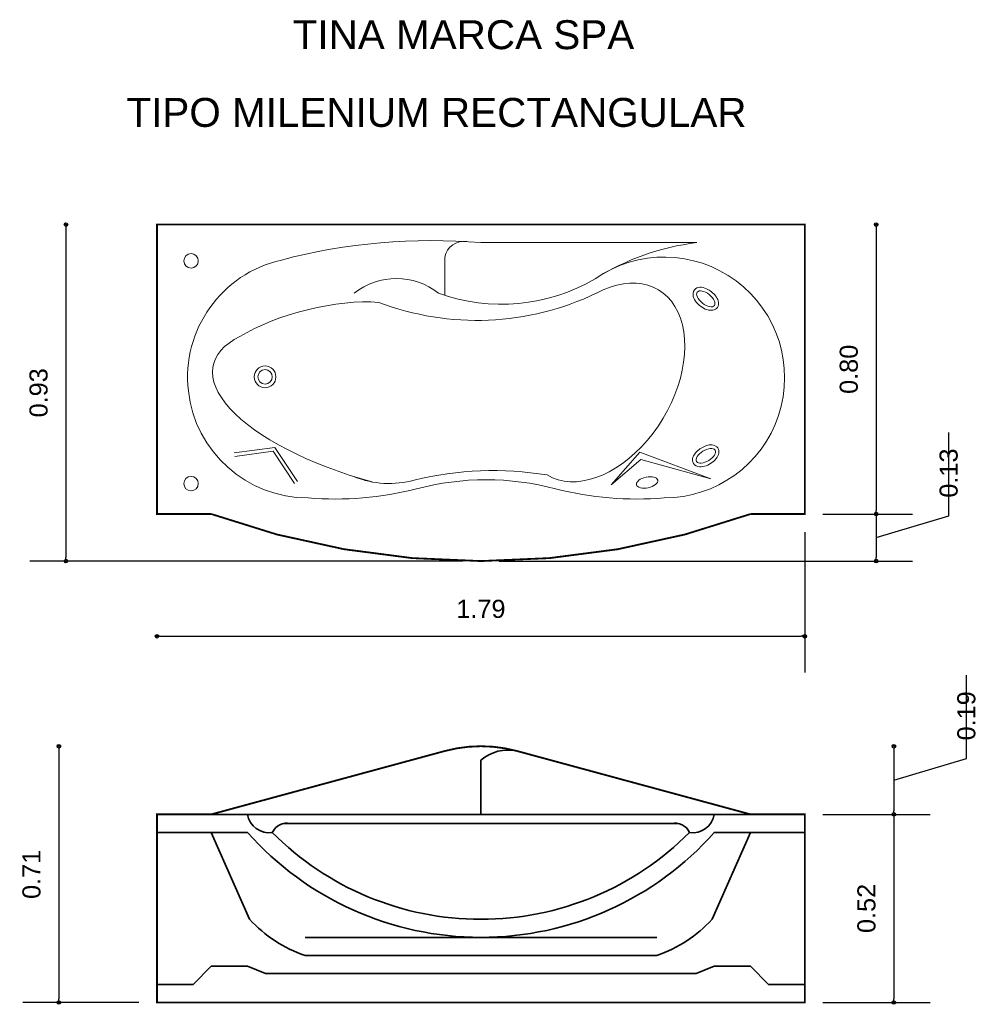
# Model space of a CAD drawing. Extents: x 167.06 to 169.71, y 179.78 to 182.5.
import ezdxf

# ---------------------------------------------------------------- set-up
doc = ezdxf.new("R2010")
doc.units = 0
doc.header["$MEASUREMENT"] = 0
doc.layers.add('CONTORNO', color=170, linetype='Continuous', lineweight=15)
for name, color, linetype, lineweight, plot in [('cotas', 3, 'Continuous', 13, False), ('muebles', 2, 'Continuous', 18, False), ('rotulos', 1, 'Continuous', 25, False), ('TRAZO', 7, 'Continuous', 35, False)]:
    doc.layers.add(name, color=color, linetype=linetype, lineweight=lineweight, plot=plot)
doc.styles.add('cotas', font='ARIAL.TTF')
doc.styles.add('rotulo', font='swissko.ttf')
doc.dimstyles.new('ISO-25', dxfattribs={"dimtxt": 2.4, "dimasz": 1, "dimexe": 1.25, "dimexo": 0.625, "dimtad": 1, "dimrnd": 0.0215, "dimtxsty": 'cotas', "dimblk": 'ORIGIN2', "dimcen": 1, "dimazin": 0, "dimtfac": 1, "dimtmove": 0, "dimatfit": 3, "dimldrblk": 'ORIGIN2', "dimfxl": 0, "dimlwe": 0, "dimarcsym": 0})

# ---------------------------------------------------------------- blocks, each defined once
blk = doc.blocks.new('_Origin2')
at = {"color": 0, "lineweight": -2}
blk.add_line((-0.5, 0), (-1, 0), dxfattribs=at)
for radius in [0.5, 0.25]:
    blk.add_circle((0, 0), radius, dxfattribs=at)
blk = doc.blocks.new('*D5')
at = {"color": 0, "linetype": 'ByBlock'}
for p, q in [((169.6285, 181.1308), (169.6285, 181.3607)), ((169.428, 181.0706), (169.6285, 181.1308)), ((169.428, 181.1256), (169.428, 181.0156)), ((168.3857, 181.0056), (169.528, 181.0056))]:
    blk.add_line(p, q, dxfattribs=at)
at = {"layer": 'Defpoints', "color": 0, "linetype": 'ByBlock'}
for p in [(169.2307, 181.1356), (168.3357, 181.0056), (169.428, 181.0056)]:
    blk.add_point(p, dxfattribs=at)
at = {"color": 0, "linetype": 'ByBlock', "xscale": 0.01, "yscale": 0.01, "zscale": 0.01}
for p, rotation in [((169.428, 181.1356), 90), ((169.428, 181.0056), 270)]:
    blk.add_blockref('_Origin2', p, dxfattribs=dict(at, rotation=rotation))
at = {"color": 0, "linetype": 'ByBlock', "insert": (169.6285, 181.1808), "char_height": 0.05, "attachment_point": 4, "rotation": 90, "style": 'cotas'}
blk.add_mtext('0.13', dxfattribs=at)
blk = doc.blocks.new('*D4')
at = {"color": 0, "linetype": 'ByBlock'}
for p, q in [((169.2307, 181.0856), (169.2307, 180.6977)), ((167.4507, 180.7977), (169.2207, 180.7977))]:
    blk.add_line(p, q, dxfattribs=at)
at = {"layer": 'Defpoints', "color": 0, "linetype": 'ByBlock'}
for p in [(167.4407, 181.1356), (169.2307, 181.1356), (169.2307, 180.7977)]:
    blk.add_point(p, dxfattribs=at)
at = {"color": 0, "linetype": 'ByBlock', "xscale": 0.01, "yscale": 0.01, "zscale": 0.01, "rotation": 180}
blk.add_blockref('_Origin2', (167.4407, 180.7977), dxfattribs=at)
at = {"color": 0, "linetype": 'ByBlock', "xscale": 0.01, "yscale": 0.01, "zscale": 0.01}
blk.add_blockref('_Origin2', (169.2307, 180.7977), dxfattribs=at)
at = {"color": 0, "linetype": 'ByBlock', "insert": (168.3357, 180.8732), "char_height": 0.05, "attachment_point": 5, "style": 'cotas'}
blk.add_mtext('1.79', dxfattribs=at)
blk = doc.blocks.new('*D1')
at = {"color": 0, "linetype": 'ByBlock'}
for p, q in [((169.6774, 180.4599), (169.6774, 180.6899)), ((169.4769, 180.4839), (169.4769, 180.3156)), ((169.4769, 180.3998), (169.6774, 180.4599)), ((169.2807, 180.3056), (169.5769, 180.3056))]:
    blk.add_line(p, q, dxfattribs=at)
at = {"layer": 'Defpoints', "color": 0, "linetype": 'ByBlock'}
for p in [(168.3357, 180.4939), (169.2307, 180.3056), (169.4769, 180.3056)]:
    blk.add_point(p, dxfattribs=at)
at = {"color": 0, "linetype": 'ByBlock', "xscale": 0.01, "yscale": 0.01, "zscale": 0.01}
for p, rotation in [((169.4769, 180.4939), 90), ((169.4769, 180.3056), 270)]:
    blk.add_blockref('_Origin2', p, dxfattribs=dict(at, rotation=rotation))
at = {"color": 0, "linetype": 'ByBlock', "insert": (169.6774, 180.5099), "char_height": 0.05, "attachment_point": 4, "rotation": 90, "style": 'cotas'}
blk.add_mtext('0.19', dxfattribs=at)
blk = doc.blocks.new('*D6')
at = {"color": 0, "linetype": 'ByBlock'}
for p, q in [((167.189, 181.9256), (167.189, 181.0156)), ((168.2857, 181.0056), (167.089, 181.0056))]:
    blk.add_line(p, q, dxfattribs=at)
at = {"layer": 'Defpoints', "color": 0, "linetype": 'ByBlock'}
for p in [(167.4407, 181.9356), (167.189, 181.0056), (168.3357, 181.0056)]:
    blk.add_point(p, dxfattribs=at)
at = {"color": 0, "linetype": 'ByBlock', "xscale": 0.01, "yscale": 0.01, "zscale": 0.01}
for p, rotation in [((167.189, 181.9356), 90), ((167.189, 181.0056), 270)]:
    blk.add_blockref('_Origin2', p, dxfattribs=dict(at, rotation=rotation))
at = {"color": 0, "linetype": 'ByBlock', "insert": (167.1135, 181.4706), "char_height": 0.05, "attachment_point": 5, "rotation": 90, "style": 'cotas'}
blk.add_mtext('0.93', dxfattribs=at)
blk = doc.blocks.new('*D2')
at = {"color": 0, "linetype": 'ByBlock'}
for p, q in [((167.1695, 180.4839), (167.1695, 179.7956)), ((167.3907, 179.7856), (167.0695, 179.7856))]:
    blk.add_line(p, q, dxfattribs=at)
at = {"layer": 'Defpoints', "color": 0, "linetype": 'ByBlock'}
for p in [(168.3357, 180.4939), (167.1695, 179.7856), (167.4407, 179.7856)]:
    blk.add_point(p, dxfattribs=at)
at = {"color": 0, "linetype": 'ByBlock', "xscale": 0.01, "yscale": 0.01, "zscale": 0.01}
for p, rotation in [((167.1695, 180.4939), 90), ((167.1695, 179.7856), 270)]:
    blk.add_blockref('_Origin2', p, dxfattribs=dict(at, rotation=rotation))
at = {"color": 0, "linetype": 'ByBlock', "insert": (167.0939, 180.1398), "char_height": 0.05, "attachment_point": 5, "rotation": 90, "style": 'cotas'}
blk.add_mtext('0.71', dxfattribs=at)
blk = doc.blocks.new('*D7')
at = {"color": 0, "linetype": 'ByBlock'}
for p, q in [((169.428, 181.9256), (169.428, 181.1456)), ((169.2807, 181.1356), (169.528, 181.1356))]:
    blk.add_line(p, q, dxfattribs=at)
at = {"layer": 'Defpoints', "color": 0, "linetype": 'ByBlock'}
for p in [(169.2307, 181.9356), (169.2307, 181.1356), (169.428, 181.1356)]:
    blk.add_point(p, dxfattribs=at)
at = {"color": 0, "linetype": 'ByBlock', "xscale": 0.01, "yscale": 0.01, "zscale": 0.01}
for p, rotation in [((169.428, 181.9356), 90), ((169.428, 181.1356), 270)]:
    blk.add_blockref('_Origin2', p, dxfattribs=dict(at, rotation=rotation))
at = {"color": 0, "linetype": 'ByBlock', "insert": (169.3525, 181.5356), "char_height": 0.05, "attachment_point": 5, "rotation": 90, "style": 'cotas'}
blk.add_mtext('0.80', dxfattribs=at)
blk = doc.blocks.new('*D3')
at = {"color": 0, "linetype": 'ByBlock'}
for p, q in [((169.4769, 180.2956), (169.4769, 179.7956)), ((169.2807, 179.7856), (169.5769, 179.7856))]:
    blk.add_line(p, q, dxfattribs=at)
at = {"layer": 'Defpoints', "color": 0, "linetype": 'ByBlock'}
for p in [(169.2307, 180.3056), (169.2307, 179.7856), (169.4769, 179.7856)]:
    blk.add_point(p, dxfattribs=at)
at = {"color": 0, "linetype": 'ByBlock', "xscale": 0.01, "yscale": 0.01, "zscale": 0.01}
for p, rotation in [((169.4769, 180.3056), 90), ((169.4769, 179.7856), 270)]:
    blk.add_blockref('_Origin2', p, dxfattribs=dict(at, rotation=rotation))
at = {"color": 0, "linetype": 'ByBlock', "insert": (169.4013, 180.0456), "char_height": 0.05, "attachment_point": 5, "rotation": 90, "style": 'cotas'}
blk.add_mtext('0.52', dxfattribs=at)

msp = doc.modelspace()

# ---------------------------------------------------------------- linework, layer by layer
at = {"layer": 'CONTORNO', "const_width": 0.005}
for points in [[(169.0807, 181.1356), (169.2307, 181.1356), (169.2307, 181.9356), (167.4407, 181.9356), (167.4407, 181.1356), (167.5907, 181.1356, 0.086594), (168.3357, 181.0056, 0.086594), (169.0807, 181.1356, -0.359954)], [(169.0807, 180.3056), (169.2307, 180.3056), (169.2307, 179.7856), (167.4407, 179.7856), (167.4407, 180.3056), (167.5907, 180.3056), (168.2357, 180.4806, -0.13325), (168.4357, 180.4806), (169.0807, 180.3056)]]:
    msp.add_lwpolyline(points, format="xyb", dxfattribs=at)
at = {"layer": 'muebles'}
for p, q in [((168.3357, 181.8856), (168.932, 181.8856)), ((168.2357, 181.8458), (168.2357, 181.7401)), ((167.6539, 181.3049), (167.7665, 181.3199)), ((167.7665, 181.3199), (167.8285, 181.2253)), ((167.6553, 181.295), (167.7616, 181.3092)), ((167.7616, 181.3092), (167.8201, 181.2198)), ((168.7751, 181.3062), (168.6952, 181.2164)), ((168.971, 181.2325), (168.7751, 181.3062)), ((168.6952, 181.2164), (168.7777, 181.2863)), ((168.971, 181.2325), (168.7777, 181.2863))]:
    msp.add_line(p, q, dxfattribs=at)
for centre, radius in [((167.5347, 181.8353), 0.02), ((167.7391, 181.5148), 0.03), ((167.7391, 181.5148), 0.02), ((167.5347, 181.2198), 0.02)]:
    msp.add_circle(centre, radius, dxfattribs=at)
for centre, radius, start, end in [((168.1998, 180.2565), 1.6348, 85.2313, 104.7241), ((168.2883, 181.8354), 0.0537, 80.773, 168.7994), ((169.0141, 181.2107), 0.6799, 96.9393, 122.2462), ((167.8579, 181.513), 0.3328, 102.7927, 270), ((168.8422, 181.513), 0.3328, 270, 124.9812), ((168.1022, 181.5996), 0.187, 51.4561, 128.5439), ((168.3926, 182.2266), 0.5112, 250.1206, 300.4121), ((168.3246, 182.4338), 0.763, 249.212, 295.6305), ((168.0824, 181.4761), 0.2562, 247.8315, 285.659), ((168.3705, 180.3279), 0.9277, 80.7832, 103.6507), ((168.3501, 180.4838), 0.7466, 75.0895, 104.9105), ((167.9329, 182.0927), 0.9156, 265.3013, 284.226), ((168.7672, 182.0927), 0.9156, 255.774, 274.6987)]:
    msp.add_arc(centre, radius, start, end, dxfattribs=at)
for centre, major_axis, ratio, start_param, end_param in [((168.6729, 181.4993), (0.1539, 0.2557), 0.649136, 3.141593, 7.11152), ((167.8741, 181.6048), (-0.2748, -0.0698), 0.341747, 3.916408, 5.460167), ((168.1369, 181.422), (0.5409, -0.1257), 0.390105, 2.696984, 4.615246)]:
    msp.add_ellipse(centre, major_axis=major_axis, ratio=ratio, start_param=start_param, end_param=end_param, dxfattribs=at)
for centre, major_axis in [((168.9572, 181.7304), (-0.0236, 0.0186)), ((168.9572, 181.2964), (-0.0255, -0.0158)), ((168.795, 181.2229), (-0.0294, -0.0062))]:
    msp.add_ellipse(centre, major_axis=major_axis, ratio=0.499229, dxfattribs=at)
for points in [[(168.9257, 181.7551), (168.9215, 181.7498), (168.9211, 181.7427), (168.9242, 181.7309), (168.9275, 181.7255), (168.9402, 181.7103), (168.9526, 181.7019), (168.9745, 181.6971), (168.987, 181.6999), (168.9952, 181.7199), (168.9907, 181.7298), (168.978, 181.7466), (168.9687, 181.754), (168.9477, 181.7634), (168.9337, 181.7653), (168.9257, 181.7551)], [(168.9231, 181.2753), (168.9267, 181.2695), (168.9333, 181.2668), (168.9454, 181.2657), (168.9516, 181.2669), (168.9703, 181.2736), (168.9823, 181.2824), (168.9944, 181.3013), (168.9961, 181.314), (168.98, 181.3286), (168.9692, 181.3277), (168.949, 181.3215), (168.9389, 181.3154), (168.9229, 181.2989), (168.9163, 181.2863), (168.9231, 181.2753)]]:
    msp.add_open_spline(points, degree=3, knots=[0, 0, 0, 0, 0.584394, 0.584394, 1.168788, 1.168788, 2.337576, 2.337576, 3.282962, 3.282962, 4.228347, 4.228347, 5.173733, 5.173733, 6.283185, 6.283185, 6.283185, 6.283185], dxfattribs=at)
at = {"layer": 'TRAZO'}
for p, q in [((168.3357, 180.3056), (168.3357, 180.4556)), ((167.5907, 180.3056), (169.0807, 180.3056)), ((167.4407, 180.2556), (167.6907, 180.2556)), ((167.6965, 180.0156), (167.5907, 180.2556)), ((167.7907, 180.2806), (168.8807, 180.2806)), ((168.9748, 180.0156), (169.0807, 180.2556)), ((168.9807, 180.2556), (169.2307, 180.2556)), ((167.85, 179.9656), (168.8214, 179.9656)), ((167.85, 179.9156), (168.8214, 179.9156)), ((167.5407, 179.8356), (167.5907, 179.8856)), ((167.5907, 179.8856), (167.6907, 179.8856)), ((167.6907, 179.8856), (167.7407, 179.8656)), ((168.9307, 179.8656), (168.9807, 179.8856)), ((168.9807, 179.8856), (169.0807, 179.8856)), ((169.0807, 179.8856), (169.1307, 179.8356)), ((167.7407, 179.8656), (168.9307, 179.8656)), ((167.4407, 179.8356), (167.5407, 179.8356)), ((169.1307, 179.8356), (169.2307, 179.8356))]:
    msp.add_line(p, q, dxfattribs=at)
for centre, radius, start, end in [((168.4107, 180.3681), 0.1152, 77.4712, 130.6013), ((167.7499, 180.3149), 0.06, 188.8925, 278.8925), ((168.9214, 180.3149), 0.06, 261.1075, 351.1075), ((168.3357, 180.8279), 0.8623, 221.5815, 318.4185), ((167.7999, 180.2367), 0.0449, 78.0849, 155.0452), ((168.3357, 180.8279), 0.8123, 224.7922, 315.2078), ((168.8714, 180.2367), 0.0449, 24.9548, 101.9151), ((167.9678, 180.2641), 0.3679, 222.4922, 251.3137), ((168.7035, 180.2641), 0.3679, 288.6863, 317.5078)]:
    msp.add_arc(centre, radius, start, end, dxfattribs=at)

# ---------------------------------------------------------------- texts
at = {"layer": 'rotulos', "style": 'rotulo'}
for s, p in [('TINA MARCA SPA', (167.8156, 182.4204)), ('TIPO MILENIUM RECTANGULAR', (167.3561, 182.2056))]:
    msp.add_text(s, height=0.08, dxfattribs=at).set_placement(p)

# ---------------------------------------------------------------- dimensions: what is measured, and where the dimension line sits
at = {"layer": 'cotas'}
for base, p1, p2, picture, middle in [((167.189, 181.0056), (167.4407, 181.9356), (168.3357, 181.0056), '*D6', (167.1135, 181.4706)), ((169.428, 181.1356), (169.2307, 181.9356), (169.2307, 181.1356), '*D7', (169.3525, 181.5356)), ((169.428, 181.0056), (169.2307, 181.1356), (168.3357, 181.0056), '*D5', (169.6285, 181.1808)), ((169.4769, 180.3056), (168.3357, 180.4939), (169.2307, 180.3056), '*D1', (169.6774, 180.5099)), ((167.1695, 179.7856), (168.3357, 180.4939), (167.4407, 179.7856), '*D2', (167.0939, 180.1398)), ((169.4769, 179.7856), (169.2307, 180.3056), (169.2307, 179.7856), '*D3', (169.4013, 180.0456))]:
    dim = msp.add_linear_dim(base=base, p1=p1, p2=p2, angle=90, dimstyle='ISO-25', override={"dimtxt": 0.05, "dimasz": 0.01, "dimexe": 0.1, "dimexo": 0.05, "dimgap": 0.05, "dimrnd": 0.0005, "dimzin": 1, "dimblk1": 'Origin2', "dimblk2": 'Origin2', "dimsah": 1, "dimse1": 1, "dimtmove": 1}, dxfattribs=at)
    dim.commit()
    dim.dimension.update_dxf_attribs({"geometry": picture, "text_midpoint": middle})
dim = msp.add_linear_dim(base=(169.2307, 180.7977), p1=(167.4407, 181.1356), p2=(169.2307, 181.1356), dimstyle='ISO-25', override={"dimtxt": 0.05, "dimasz": 0.01, "dimexe": 0.1, "dimexo": 0.05, "dimgap": 0.05, "dimrnd": 0.0005, "dimzin": 1, "dimblk1": 'Origin2', "dimblk2": 'Origin2', "dimsah": 1, "dimse1": 1, "dimtmove": 1}, dxfattribs=at)
dim.commit()
dim.dimension.update_dxf_attribs({"geometry": '*D4', "text_midpoint": (168.3357, 180.8732)})

doc.saveas('drawing.dxf')
